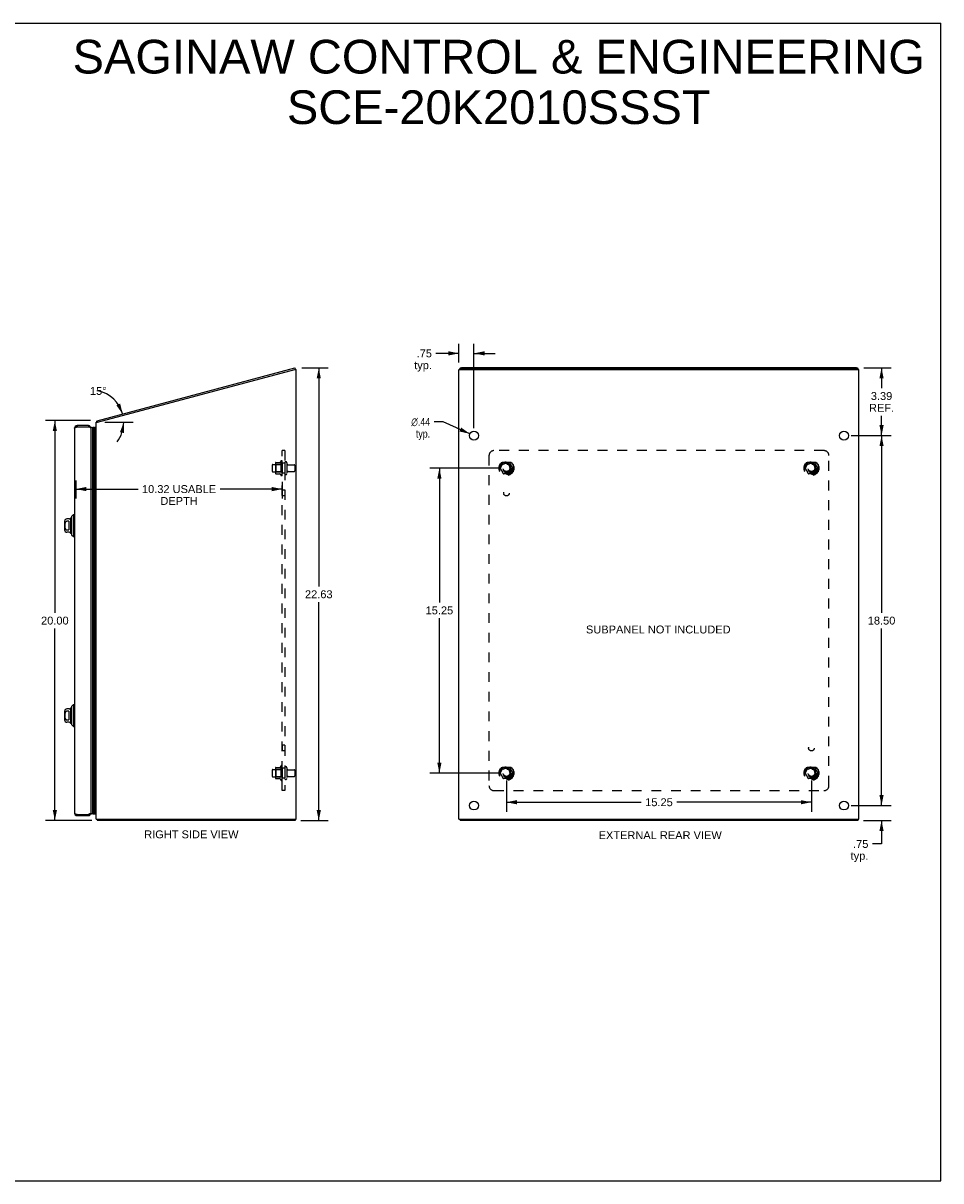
# Model space of a CAD drawing. Header units: inches. Extents: x 0 to 89.5, y 0 to 57.9.
# Tile 5 of 5: x 43.6 to 89.5, y 0 to 57.9. Entities that reach past the tile are written whole.
import ezdxf

# ---------------------------------------------------------------- set-up
doc = ezdxf.new("R2010")
doc.units = ezdxf.units.IN
doc.header["$LTSCALE"] = 4.921053
doc.header["$MEASUREMENT"] = 0
doc.linetypes.add('HIDDEN', pattern=[0.2, 0.1, -0.1])
doc.layers.get('0').update_dxf_attribs({"linetype": 'CONTINUOUS'})
for name, color, linetype in [('02___PRT_ALL_AXES', 7, 'CONTINUOUS'), ('DEFAULT_2', 8, 'HIDDEN'), ('DIMENSIONS', 7, 'CONTINUOUS')]:
    doc.layers.add(name, color=color, linetype=linetype)
doc.styles.get("Standard").update_dxf_attribs({"font": 'arial.ttf'})
doc.styles.add('TEXTSTYLE_1', font='gdt', dxfattribs={"width": 0.8})
doc.dimstyles.new('DIMSTYLE_1', dxfattribs={"dimtxt": 0.394737, "dimasz": 0.526316, "dimexe": 0.09, "dimexo": 0.07, "dimgap": 0.0375, "dimtad": 0, "dimtih": 1, "dimtoh": 1, "dimzin": 4, "dimdsep": 46, "dimtxsty": 'Standard', "dimblk": '_FILLED', "dimblk1": '_FILLED', "dimblk2": '_FILLED', "dimcen": 0.09, "dimazin": 1, "dimtfac": 1, "dimtofl": 0, "dimtmove": 0, "dimatfit": 3, "dimldrblk": '_FILLED', "dimfxl": 0, "dimtolj": 1, "dimtzin": 4, "dimarcsym": 0})
doc.dimstyles.new('DIMSTYLE_2', dxfattribs={"dimtxt": 0.394737, "dimasz": 0.526316, "dimexe": 0.09, "dimexo": 0.07, "dimgap": 0.0375, "dimtad": 0, "dimtih": 1, "dimtoh": 1, "dimdec": 0, "dimzin": 4, "dimdsep": 46, "dimtxsty": 'Standard', "dimblk": '_FILLED', "dimblk1": '_FILLED', "dimblk2": '_FILLED', "dimcen": 0.09, "dimadec": 0, "dimazin": 1, "dimtfac": 1, "dimtofl": 0, "dimtmove": 0, "dimatfit": 3, "dimldrblk": '_FILLED', "dimfxl": 0, "dimtolj": 1, "dimtzin": 4, "dimarcsym": 0})
doc.dimstyles.new('DIMSTYLE_3', dxfattribs={"dimtxt": 0.394737, "dimasz": 0.526316, "dimexe": 0.09, "dimexo": 0.07, "dimgap": 0.09, "dimtad": 0, "dimtih": 1, "dimtoh": 1, "dimzin": 4, "dimdsep": 46, "dimtxsty": 'Standard', "dimblk": '_FILLED', "dimblk1": '_FILLED', "dimblk2": '_FILLED', "dimcen": 0.09, "dimazin": 1, "dimtfac": 1, "dimtofl": 0, "dimtmove": 0, "dimatfit": 1, "dimldrblk": '_FILLED', "dimfxl": 0, "dimtolj": 1, "dimtzin": 4, "dimarcsym": 0})

# ---------------------------------------------------------------- blocks, each defined once
blk = doc.blocks.new('_FILLED')
at = {"color": 0, "linetype": 'ByBlock'}
blk.add_solid([(0, 0), (-1, 0.2), (-1, -0.2)], dxfattribs=at)
blk = doc.blocks.new('*D1')
at = {"layer": 'DIMENSIONS', "color": 2, "linetype": 'Continuous'}
for p, q in [((46.959, 38.019), (44.699, 38.019)), ((45.173, 38.019), (45.173, 28.412)), ((45.173, 18.017), (45.173, 27.623)), ((47.019, 18.017), (44.699, 18.017))]:
    blk.add_line(p, q, dxfattribs=at)
at = {"layer": 'DIMENSIONS', "color": 2, "linetype": 'Continuous', "xscale": 0.5263157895, "yscale": 0.5263157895, "zscale": 0.5263157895}
for p, rotation in [((45.173, 38.019), 90), ((45.173, 18.017), 270)]:
    blk.add_blockref('_FILLED', p, dxfattribs=dict(at, rotation=rotation))
at = {"layer": 'DIMENSIONS', "color": 2, "linetype": 'Continuous', "insert": (45.173, 28.215), "char_height": 0.3947, "width": 1.37938, "attachment_point": 2, "line_spacing_factor": 0.9}
blk.add_mtext('20.00', dxfattribs=at)
blk = doc.blocks.new('*D3')
at = {"layer": 'DIMENSIONS', "color": 2, "linetype": 'Continuous'}
blk.add_line((47.673, 37.935), (49.09, 37.935), dxfattribs=at)
for start, end in [(15, 78.21126), (322.32893, 360)]:
    blk.add_arc((47.015, 37.935), 1.601, start, end, dxfattribs=at)
for points in [[(48.248, 38.785), (48.561, 38.349), (48.44, 38.872)], [(48.634, 37.399), (48.616, 37.935), (48.426, 37.433)]]:
    blk.add_solid(points, dxfattribs=at)
at = {"layer": 'DIMENSIONS', "color": 2, "linetype": 'Continuous', "insert": (47.342, 39.7), "char_height": 0.39474, "width": 0.87654, "attachment_point": 2, "line_spacing_factor": 0.9}
blk.add_mtext('15\\fgdt;{\\fgdt;~}', dxfattribs=at)
blk = doc.blocks.new('*D4')
at = {"layer": 'DIMENSIONS', "color": 2, "linetype": 'Continuous'}
for p, q in [((65.38, 40.928), (65.38, 41.854)), ((66.13, 37.635), (66.13, 41.854)), ((65.38, 41.38), (64.226, 41.38)), ((66.13, 41.38), (67.182, 41.38))]:
    blk.add_line(p, q, dxfattribs=at)
at = {"layer": 'DIMENSIONS', "color": 2, "linetype": 'Continuous', "xscale": 0.5263157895, "yscale": 0.5263157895, "zscale": 0.5263157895}
blk.add_blockref('_FILLED', (65.38, 41.38), dxfattribs=at)
at = {"layer": 'DIMENSIONS', "color": 2, "linetype": 'Continuous', "xscale": 0.5263157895, "yscale": 0.5263157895, "zscale": 0.5263157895, "rotation": 180}
blk.add_blockref('_FILLED', (66.13, 41.38), dxfattribs=at)
at = {"layer": 'DIMENSIONS', "color": 2, "linetype": 'Continuous', "insert": (64.029, 41.578), "char_height": 0.3947, "width": 0.88779, "attachment_point": 3, "line_spacing_factor": 0.9}
blk.add_mtext('.75\\Ptyp.', dxfattribs=at)
blk = doc.blocks.new('*D5')
at = {"layer": 'DIMENSIONS', "color": 2, "linetype": 'Continuous'}
for p, q in [((64.595, 37.956), (64.135, 37.956)), ((65.93, 37.356), (64.595, 37.956))]:
    blk.add_line(p, q, dxfattribs=at)
at = {"layer": 'DIMENSIONS', "color": 2, "linetype": 'Continuous', "xscale": 0.5263157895, "yscale": 0.5263157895, "zscale": 0.5263157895, "rotation": 335.8181988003}
blk.add_blockref('_FILLED', (65.93, 37.356), dxfattribs=at)
at = {"layer": 'DIMENSIONS', "color": 2, "linetype": 'Continuous', "insert": (63.937, 38.153), "char_height": 0.39474, "width": 1.29231, "attachment_point": 3, "line_spacing_factor": 0.9, "style": 'TEXTSTYLE_1'}
blk.add_mtext('{\\fgdt;n}\\fArial;.44\\Ptyp.', dxfattribs=at)
blk = doc.blocks.new('*D7')
at = {"layer": 'DIMENSIONS', "color": 2, "linetype": 'Continuous'}
for p, q in [((67.755, 20.023), (67.755, 18.46)), ((83.005, 20.023), (83.005, 18.46)), ((67.755, 18.934), (74.493, 18.934)), ((83.005, 18.934), (76.267, 18.934))]:
    blk.add_line(p, q, dxfattribs=at)
at = {"layer": 'DIMENSIONS', "color": 2, "linetype": 'Continuous', "xscale": 0.5263157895, "yscale": 0.5263157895, "zscale": 0.5263157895, "rotation": 180}
blk.add_blockref('_FILLED', (67.755, 18.934), dxfattribs=at)
at = {"layer": 'DIMENSIONS', "color": 2, "linetype": 'Continuous', "xscale": 0.5263157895, "yscale": 0.5263157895, "zscale": 0.5263157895}
blk.add_blockref('_FILLED', (83.005, 18.934), dxfattribs=at)
at = {"layer": 'DIMENSIONS', "color": 2, "linetype": 'Continuous', "insert": (75.38, 19.132), "char_height": 0.3947, "width": 1.37938, "attachment_point": 2, "line_spacing_factor": 0.9}
blk.add_mtext('15.25', dxfattribs=at)
blk = doc.blocks.new('*D8')
at = {"layer": 'DIMENSIONS', "color": 2, "linetype": 'Continuous'}
for p, q in [((67.386, 35.642), (63.927, 35.642)), ((64.401, 35.642), (64.401, 28.924)), ((64.401, 20.392), (64.401, 28.134)), ((67.386, 20.392), (63.927, 20.392))]:
    blk.add_line(p, q, dxfattribs=at)
at = {"layer": 'DIMENSIONS', "color": 2, "linetype": 'Continuous', "xscale": 0.5263157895, "yscale": 0.5263157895, "zscale": 0.5263157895}
for p, rotation in [((64.401, 35.642), 90), ((64.401, 20.392), 270)]:
    blk.add_blockref('_FILLED', p, dxfattribs=dict(at, rotation=rotation))
at = {"layer": 'DIMENSIONS', "color": 2, "linetype": 'Continuous', "insert": (64.401, 28.726), "char_height": 0.3947, "width": 1.37938, "attachment_point": 2, "line_spacing_factor": 0.9}
blk.add_mtext('15.25', dxfattribs=at)
blk = doc.blocks.new('*D9')
at = {"layer": 'DIMENSIONS', "color": 2, "linetype": 'Continuous'}
for p, q in [((86.509, 18.767), (86.509, 19.819)), ((84.998, 18.767), (86.983, 18.767)), ((85.605, 18.017), (86.983, 18.017)), ((86.509, 18.017), (86.509, 16.848)), ((86.509, 16.848), (86.049, 16.848))]:
    blk.add_line(p, q, dxfattribs=at)
at = {"layer": 'DIMENSIONS', "color": 2, "linetype": 'Continuous', "xscale": 0.5263157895, "yscale": 0.5263157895, "zscale": 0.5263157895}
for p, rotation in [((86.509, 18.767), 270), ((86.509, 18.017), 90)]:
    blk.add_blockref('_FILLED', p, dxfattribs=dict(at, rotation=rotation))
at = {"layer": 'DIMENSIONS', "color": 2, "linetype": 'Continuous', "insert": (85.851, 17.045), "char_height": 0.3947, "width": 0.88779, "attachment_point": 3, "line_spacing_factor": 0.9}
blk.add_mtext('.75\\Ptyp.', dxfattribs=at)
blk = doc.blocks.new('*D12')
at = {"layer": 'DIMENSIONS', "color": 2, "linetype": 'Continuous'}
for p, q in [((46.221, 35.017), (46.221, 34.12)), ((56.545, 34.96), (56.545, 34.12)), ((46.221, 34.594), (49.333, 34.594)), ((56.545, 34.594), (53.432, 34.594))]:
    blk.add_line(p, q, dxfattribs=at)
at = {"layer": 'DIMENSIONS', "color": 2, "linetype": 'Continuous', "xscale": 0.5263157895, "yscale": 0.5263157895, "zscale": 0.5263157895, "rotation": 180}
blk.add_blockref('_FILLED', (46.221, 34.594), dxfattribs=at)
at = {"layer": 'DIMENSIONS', "color": 2, "linetype": 'Continuous', "xscale": 0.5263157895, "yscale": 0.5263157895, "zscale": 0.5263157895}
blk.add_blockref('_FILLED', (56.545, 34.594), dxfattribs=at)
at = {"layer": 'DIMENSIONS', "color": 2, "linetype": 'Continuous', "insert": (51.383, 34.791), "char_height": 0.39474, "width": 3.70378, "attachment_point": 2, "line_spacing_factor": 0.9}
blk.add_mtext('10.32 USABLE\\PDEPTH', dxfattribs=at)
blk = doc.blocks.new('*D13')
at = {"layer": 'DIMENSIONS', "color": 2, "linetype": 'Continuous'}
for p, q in [((57.518, 40.651), (58.843, 40.651)), ((58.369, 40.651), (58.369, 29.728)), ((58.369, 18.017), (58.369, 28.939)), ((57.47, 18.017), (58.843, 18.017))]:
    blk.add_line(p, q, dxfattribs=at)
at = {"layer": 'DIMENSIONS', "color": 2, "linetype": 'Continuous', "xscale": 0.5263157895, "yscale": 0.5263157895, "zscale": 0.5263157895}
for p, rotation in [((58.369, 40.651), 90), ((58.369, 18.017), 270)]:
    blk.add_blockref('_FILLED', p, dxfattribs=dict(at, rotation=rotation))
at = {"layer": 'DIMENSIONS', "color": 2, "linetype": 'Continuous', "insert": (58.369, 29.531), "char_height": 0.3947, "width": 1.37938, "attachment_point": 2, "line_spacing_factor": 0.9}
blk.add_mtext('22.63', dxfattribs=at)
blk = doc.blocks.new('*D14')
at = {"layer": 'DIMENSIONS', "color": 2, "linetype": 'Continuous'}
for p, q in [((85.625, 40.658), (86.983, 40.658)), ((86.509, 40.658), (86.509, 39.643)), ((86.509, 37.267), (86.509, 38.261)), ((84.998, 37.267), (86.983, 37.267))]:
    blk.add_line(p, q, dxfattribs=at)
at = {"layer": 'DIMENSIONS', "color": 2, "linetype": 'Continuous', "xscale": 0.5263157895, "yscale": 0.5263157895, "zscale": 0.5263157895}
for p, rotation in [((86.509, 40.658), 90), ((86.509, 37.267), 270)]:
    blk.add_blockref('_FILLED', p, dxfattribs=dict(at, rotation=rotation))
at = {"layer": 'DIMENSIONS', "color": 2, "linetype": 'Continuous', "insert": (86.509, 39.446), "char_height": 0.3947, "width": 1.25318, "attachment_point": 2, "line_spacing_factor": 0.9}
blk.add_mtext('3.39\\PREF.', dxfattribs=at)
blk = doc.blocks.new('*D15')
at = {"layer": 'DIMENSIONS', "color": 2, "linetype": 'Continuous'}
for p, q in [((84.998, 37.267), (86.983, 37.267)), ((86.509, 37.267), (86.509, 28.411)), ((86.509, 18.767), (86.509, 27.622)), ((84.998, 18.767), (86.983, 18.767))]:
    blk.add_line(p, q, dxfattribs=at)
at = {"layer": 'DIMENSIONS', "color": 2, "linetype": 'Continuous', "xscale": 0.5263157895, "yscale": 0.5263157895, "zscale": 0.5263157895}
for p, rotation in [((86.509, 37.267), 90), ((86.509, 18.767), 270)]:
    blk.add_blockref('_FILLED', p, dxfattribs=dict(at, rotation=rotation))
at = {"layer": 'DIMENSIONS', "color": 2, "linetype": 'Continuous', "insert": (86.509, 28.214), "char_height": 0.3947, "width": 1.37938, "attachment_point": 2, "line_spacing_factor": 0.9}
blk.add_mtext('18.50', dxfattribs=at)

msp = doc.modelspace()

# ---------------------------------------------------------------- linework, layer by layer
at = {"color": 7, "linetype": 'Continuous'}
for p, q in [((0, 57.895), (89.474, 57.895)), ((89.474, 0), (89.474, 57.895)), ((57.198, 40.586), (57.172, 40.579)), ((57.198, 40.586), (57.179, 40.658)), ((65.443, 40.578), (65.443, 40.643)), ((85.257, 40.586), (65.503, 40.586)), ((85.317, 40.578), (85.317, 40.643)), ((46.281, 37.767), (46.281, 37.707)), ((46.851, 37.767), (46.851, 37.707)), ((47.063, 37.654), (47.063, 18.38)), ((47.138, 18.351), (47.138, 37.682)), ((47.174, 18.356), (47.174, 37.678)), ((47.216, 37.685), (47.203, 37.662)), ((47.203, 37.662), (47.203, 18.371)), ((47.216, 37.685), (47.216, 18.349)), ((47.245, 37.668), (47.216, 37.685)), ((47.277, 37.976), (47.303, 37.954)), ((47.308, 37.936), (47.289, 38.008)), ((45.89, 33.101), (45.779, 33.101)), ((45.976, 32.383), (45.976, 33.151)), ((46.003, 33.219), (46.102, 33.318)), ((46.003, 33.219), (46.003, 32.314)), ((46.102, 33.318), (46.102, 32.215)), ((46.102, 33.318), (46.161, 33.318)), ((45.661, 32.983), (45.661, 32.55)), ((45.877, 32.982), (45.779, 32.982)), ((45.779, 32.551), (45.877, 32.551)), ((45.89, 32.432), (45.779, 32.432)), ((45.877, 32.982), (45.877, 32.551)), ((46.003, 32.314), (46.102, 32.215)), ((46.102, 32.215), (46.161, 32.215)), ((46.003, 23.719), (46.102, 23.818)), ((46.102, 23.818), (46.102, 22.715)), ((46.102, 23.818), (46.161, 23.818)), ((45.661, 23.483), (45.661, 23.05)), ((45.89, 23.601), (45.779, 23.601)), ((45.877, 23.482), (45.779, 23.482)), ((45.877, 23.482), (45.877, 23.051)), ((45.976, 22.883), (45.976, 23.651)), ((46.003, 23.719), (46.003, 22.814)), ((45.779, 23.051), (45.877, 23.051)), ((45.89, 22.932), (45.779, 22.932)), ((46.003, 22.814), (46.102, 22.715)), ((46.102, 22.715), (46.161, 22.715)), ((46.281, 18.267), (46.281, 18.327)), ((46.851, 18.267), (46.851, 18.327)), ((47.216, 18.349), (47.203, 18.371)), ((47.245, 18.365), (47.216, 18.349)), ((47.286, 18.06), (47.308, 18.081)), ((47.308, 18.092), (47.308, 18.017)), ((57.182, 18.092), (57.182, 18.017)), ((65.443, 18.092), (65.443, 18.017)), ((85.317, 18.092), (85.317, 18.017)), ((0, 0), (89.474, 0))]:
    msp.add_line(p, q, dxfattribs=at)
at = {"color": 3, "linetype": 'Continuous'}
for p, q in [((47.289, 38.008), (57.179, 40.658)), ((47.305, 37.935), (57.17, 40.578)), ((57.17, 40.578), (57.245, 40.578)), ((57.245, 18.092), (57.245, 40.578)), ((65.38, 18.092), (65.38, 40.56)), ((65.398, 40.578), (85.362, 40.578)), ((85.257, 40.658), (65.503, 40.658)), ((85.38, 18.092), (85.38, 40.56)), ((46.161, 37.647), (46.161, 18.387)), ((46.266, 37.702), (46.281, 37.707)), ((46.851, 37.767), (46.281, 37.767)), ((46.281, 37.707), (46.851, 37.707)), ((46.971, 37.647), (46.971, 18.387)), ((47.245, 18.092), (47.245, 37.935)), ((47.245, 37.935), (47.305, 37.935)), ((46.281, 18.327), (46.851, 18.327)), ((46.281, 18.267), (46.851, 18.267)), ((46.865, 18.331), (46.851, 18.327)), ((47.245, 18.092), (57.245, 18.092)), ((47.296, 18.04), (47.297, 18.033)), ((57.182, 18.017), (47.308, 18.017)), ((65.38, 18.092), (85.38, 18.092)), ((85.317, 18.017), (65.443, 18.017))]:
    msp.add_line(p, q, dxfattribs=at)
for points in [[(65.443, 40.643), (65.443, 40.644), (65.443, 40.645), (65.444, 40.646), (65.445, 40.647), (65.446, 40.648), (65.447, 40.649), (65.449, 40.65), (65.451, 40.651), (65.453, 40.651), (65.455, 40.652), (65.458, 40.653), (65.46, 40.654), (65.463, 40.654), (65.466, 40.655), (65.469, 40.656), (65.473, 40.656), (65.476, 40.657), (65.48, 40.657), (65.484, 40.657), (65.487, 40.658), (65.491, 40.658), (65.495, 40.658), (65.499, 40.658), (65.503, 40.658)], [(85.257, 40.658), (85.261, 40.658), (85.265, 40.658), (85.269, 40.658), (85.272, 40.658), (85.276, 40.657), (85.28, 40.657), (85.283, 40.657), (85.287, 40.656), (85.29, 40.656), (85.293, 40.655), (85.296, 40.654), (85.299, 40.654), (85.302, 40.653), (85.304, 40.652), (85.307, 40.651), (85.309, 40.651), (85.311, 40.65), (85.312, 40.649), (85.314, 40.648), (85.315, 40.647), (85.316, 40.646), (85.316, 40.645), (85.317, 40.644), (85.317, 40.643)], [(46.161, 37.647), (46.161, 37.649), (46.162, 37.651), (46.163, 37.654), (46.164, 37.656), (46.166, 37.658), (46.169, 37.66), (46.171, 37.663), (46.174, 37.665), (46.178, 37.667), (46.182, 37.67), (46.186, 37.672), (46.191, 37.674), (46.196, 37.677), (46.201, 37.679), (46.207, 37.681), (46.213, 37.684), (46.219, 37.686), (46.225, 37.688), (46.231, 37.69), (46.238, 37.693), (46.245, 37.695)], [(46.245, 37.695), (46.252, 37.697), (46.259, 37.7), (46.266, 37.702)], [(46.886, 37.695), (46.879, 37.697), (46.872, 37.7), (46.865, 37.702), (46.851, 37.707)], [(46.971, 37.647), (46.971, 37.649), (46.97, 37.651), (46.969, 37.654), (46.967, 37.656), (46.965, 37.658), (46.963, 37.66), (46.96, 37.663), (46.957, 37.665), (46.953, 37.667), (46.949, 37.67), (46.945, 37.672), (46.941, 37.674), (46.936, 37.677), (46.93, 37.679), (46.925, 37.681), (46.919, 37.684), (46.913, 37.686), (46.907, 37.688), (46.9, 37.69), (46.893, 37.693), (46.886, 37.695)], [(47.277, 37.976), (47.277, 37.977), (47.278, 37.978), (47.279, 37.98), (47.279, 37.982), (47.28, 37.984), (47.281, 37.986), (47.281, 37.988), (47.281, 37.99), (47.282, 37.994)], [(47.282, 37.994), (47.282, 37.996), (47.283, 37.998), (47.283, 38), (47.284, 38.001), (47.284, 38.003), (47.285, 38.004), (47.285, 38.006), (47.286, 38.007), (47.287, 38.007), (47.287, 38.008), (47.288, 38.008), (47.289, 38.008)], [(46.161, 18.387), (46.161, 18.384), (46.162, 18.382), (46.163, 18.38), (46.164, 18.377), (46.166, 18.375), (46.169, 18.373), (46.171, 18.37), (46.174, 18.368), (46.178, 18.366), (46.182, 18.364), (46.186, 18.361), (46.191, 18.359), (46.196, 18.357), (46.201, 18.354), (46.207, 18.352), (46.213, 18.35), (46.219, 18.347), (46.225, 18.345), (46.231, 18.343), (46.238, 18.34), (46.245, 18.338)], [(46.245, 18.338), (46.252, 18.336), (46.259, 18.334), (46.266, 18.331), (46.281, 18.327)], [(46.886, 18.338), (46.879, 18.336), (46.872, 18.334), (46.865, 18.331)], [(46.971, 18.387), (46.971, 18.384), (46.97, 18.382), (46.969, 18.38), (46.967, 18.377), (46.965, 18.375), (46.963, 18.373), (46.96, 18.37), (46.957, 18.368), (46.953, 18.366), (46.949, 18.364), (46.945, 18.361), (46.941, 18.359), (46.936, 18.357), (46.93, 18.354), (46.925, 18.352), (46.919, 18.35), (46.913, 18.347), (46.907, 18.345), (46.9, 18.343), (46.893, 18.34), (46.886, 18.338)], [(47.286, 18.06), (47.288, 18.059), (47.289, 18.057), (47.29, 18.056), (47.291, 18.054), (47.292, 18.052), (47.293, 18.05), (47.293, 18.047), (47.294, 18.045), (47.295, 18.042), (47.296, 18.04)], [(47.297, 18.033), (47.298, 18.031), (47.299, 18.029), (47.299, 18.027), (47.3, 18.025), (47.3, 18.024), (47.301, 18.022), (47.302, 18.021), (47.302, 18.02), (47.303, 18.019), (47.304, 18.018), (47.305, 18.018), (47.305, 18.017), (47.306, 18.017), (47.307, 18.017), (47.308, 18.017)]]:
    msp.add_lwpolyline(points, dxfattribs=at)
at = {"color": 7, "linetype": 'Continuous'}
for points in [[(65.503, 40.586), (65.499, 40.586), (65.495, 40.586), (65.491, 40.586), (65.487, 40.585), (65.484, 40.585), (65.48, 40.585), (65.476, 40.584), (65.473, 40.584), (65.469, 40.583), (65.466, 40.583), (65.463, 40.582), (65.46, 40.581), (65.458, 40.581), (65.455, 40.58), (65.453, 40.579), (65.451, 40.578)], [(85.308, 40.578), (85.307, 40.579), (85.304, 40.58), (85.302, 40.581), (85.299, 40.581), (85.296, 40.582), (85.293, 40.583), (85.29, 40.583), (85.287, 40.584), (85.283, 40.584), (85.28, 40.585), (85.276, 40.585), (85.272, 40.585), (85.269, 40.586), (85.265, 40.586), (85.261, 40.586), (85.257, 40.586)], [(47.138, 37.682), (47.132, 37.682), (47.127, 37.681), (47.121, 37.681), (47.116, 37.68), (47.11, 37.678), (47.105, 37.677), (47.099, 37.675), (47.094, 37.673), (47.089, 37.67), (47.083, 37.667), (47.078, 37.664), (47.073, 37.661), (47.068, 37.657), (47.063, 37.654)], [(45.779, 32.982), (45.774, 32.982), (45.77, 32.982), (45.766, 32.981), (45.761, 32.98), (45.757, 32.979), (45.753, 32.978), (45.749, 32.976), (45.744, 32.974), (45.74, 32.972), (45.736, 32.969), (45.732, 32.967), (45.728, 32.964), (45.723, 32.96), (45.719, 32.956), (45.715, 32.952), (45.711, 32.948), (45.708, 32.943), (45.704, 32.938), (45.7, 32.932), (45.697, 32.926), (45.693, 32.919), (45.69, 32.912), (45.687, 32.905), (45.684, 32.897), (45.682, 32.889), (45.679, 32.881), (45.677, 32.873), (45.676, 32.864), (45.674, 32.855), (45.672, 32.846), (45.671, 32.837), (45.67, 32.827), (45.669, 32.817), (45.669, 32.807), (45.668, 32.797), (45.668, 32.787), (45.668, 32.777), (45.667, 32.767), (45.668, 32.757), (45.668, 32.746), (45.668, 32.736), (45.669, 32.726), (45.669, 32.716), (45.67, 32.707), (45.671, 32.697), (45.672, 32.688), (45.674, 32.679), (45.675, 32.67), (45.677, 32.661), (45.679, 32.653), (45.682, 32.644), (45.684, 32.636), (45.687, 32.629), (45.69, 32.621), (45.693, 32.614), (45.696, 32.608), (45.7, 32.602), (45.704, 32.596), (45.708, 32.59), (45.711, 32.586), (45.715, 32.581), (45.719, 32.577), (45.723, 32.573), (45.727, 32.57), (45.732, 32.567), (45.736, 32.564), (45.74, 32.561), (45.744, 32.559), (45.749, 32.557), (45.753, 32.556), (45.757, 32.554), (45.761, 32.553), (45.766, 32.552), (45.77, 32.552), (45.774, 32.551), (45.779, 32.551)], [(45.779, 23.482), (45.774, 23.482), (45.77, 23.482), (45.766, 23.481), (45.761, 23.48), (45.757, 23.479), (45.753, 23.478), (45.749, 23.476), (45.744, 23.474), (45.74, 23.472), (45.736, 23.469), (45.732, 23.467), (45.728, 23.464), (45.723, 23.46), (45.719, 23.456), (45.715, 23.452), (45.711, 23.448), (45.708, 23.443), (45.704, 23.438), (45.7, 23.432), (45.697, 23.426), (45.693, 23.419), (45.69, 23.412), (45.687, 23.405), (45.684, 23.397), (45.682, 23.389), (45.679, 23.381), (45.677, 23.373), (45.676, 23.364), (45.674, 23.355), (45.672, 23.346), (45.671, 23.337), (45.67, 23.327), (45.669, 23.317), (45.669, 23.307), (45.668, 23.297), (45.668, 23.287), (45.668, 23.277), (45.667, 23.267), (45.668, 23.257), (45.668, 23.246), (45.668, 23.236), (45.669, 23.226), (45.669, 23.216), (45.67, 23.207), (45.671, 23.197), (45.672, 23.188), (45.674, 23.179), (45.675, 23.17), (45.677, 23.161), (45.679, 23.153), (45.682, 23.144), (45.684, 23.136), (45.687, 23.129), (45.69, 23.121), (45.693, 23.114), (45.696, 23.108), (45.7, 23.102), (45.704, 23.096), (45.708, 23.09), (45.711, 23.086), (45.715, 23.081), (45.719, 23.077), (45.723, 23.073), (45.727, 23.07), (45.732, 23.067), (45.736, 23.064), (45.74, 23.061), (45.744, 23.059), (45.749, 23.057), (45.753, 23.056), (45.757, 23.054), (45.761, 23.053), (45.766, 23.052), (45.77, 23.052), (45.774, 23.051), (45.779, 23.051)], [(47.138, 18.351), (47.132, 18.351), (47.127, 18.352), (47.121, 18.353), (47.116, 18.354), (47.11, 18.355), (47.105, 18.357), (47.099, 18.359), (47.094, 18.361), (47.089, 18.363), (47.083, 18.366), (47.078, 18.369), (47.073, 18.372), (47.068, 18.376), (47.063, 18.38)]]:
    msp.add_lwpolyline(points, dxfattribs=at)
at = {"color": 3, "linetype": 'Continuous'}
for centre, radius, start, end in [((46.281, 37.647), 0.12, 90, 180), ((46.851, 37.647), 0.12, 0, 90), ((47.39, 37.885), 0.145, 141.32814, 159.95235), ((46.281, 18.387), 0.12, 180, 270), ((46.851, 18.387), 0.12, 270, 360), ((47.39, 18.162), 0.145, 208.87368, 224.60138)]:
    msp.add_arc(centre, radius, start, end, dxfattribs=at)
at = {"color": 7, "linetype": 'Continuous'}
for centre, radius, start, end in [((46.281, 37.647), 0.06, 90, 125.73688), ((46.851, 37.647), 0.06, 54.26287, 90), ((47.021, 37.627), 0.05, 32.67181, 180), ((47.149, 37.626), 0.0569, 64.51367, 101.28849), ((47.177, 37.648), 0.03, 29.1516, 95.99417), ((45.779, 32.983), 0.118, 90, 180), ((45.89, 33.18), 0.0787, 270, 330), ((45.976, 33.131), 0.0197, 89.88541, 150), ((46.025, 33.131), 0.0492, 116.11489, 180), ((45.779, 32.55), 0.118, 180, 270), ((45.89, 32.353), 0.0787, 30, 90), ((45.976, 32.402), 0.0197, 210, 270.11459), ((46.025, 32.402), 0.0492, 180, 243.88511), ((45.779, 23.483), 0.118, 90, 180), ((45.89, 23.68), 0.0787, 270, 330), ((45.976, 23.631), 0.0197, 89.88541, 150), ((46.025, 23.631), 0.0492, 116.11489, 180), ((45.779, 23.05), 0.118, 180, 270), ((45.89, 22.853), 0.0787, 30, 90), ((45.976, 22.902), 0.0197, 210, 270.11459), ((46.025, 22.902), 0.0492, 180, 243.88511), ((46.281, 18.387), 0.06, 234.26287, 270), ((46.851, 18.387), 0.06, 270, 305.73688), ((47.021, 18.407), 0.05, 180, 327.32819), ((47.149, 18.407), 0.0569, 258.71151, 295.48633), ((47.177, 18.386), 0.03, 264.00583, 330.8484)]:
    msp.add_arc(centre, radius, start, end, dxfattribs=at)
at = {"color": 3, "linetype": 'Continuous'}
for centre, start_param, end_param in [((65.525, 40.56), 2.637791, 3.141593), ((85.235, 40.56), 0, 0.503802)]:
    msp.add_ellipse(centre, major_axis=(0.145, 0), ratio=0.267949, start_param=start_param, end_param=end_param, dxfattribs=at)
at = {"color": 7, "linetype": 'Continuous'}
for centre, major_axis, start_param, end_param in [((47.138, 37.417), (0, -0.265), -3.140119, -2.674506), ((47.138, 18.616), (0, 0.265), -3.608679, -3.143067)]:
    msp.add_ellipse(centre, major_axis=major_axis, ratio=0.632157, start_param=start_param, end_param=end_param, dxfattribs=at)
at = {"layer": '02___PRT_ALL_AXES', "color": 8, "linetype": 'HIDDEN'}
for p, q in [((56.475, 35.997), (56.475, 35.286)), ((56.545, 35.892), (56.545, 35.976)), ((56.075, 35.825), (56.67, 35.825)), ((56.075, 35.459), (56.67, 35.459)), ((56.545, 35.892), (56.545, 35.392)), ((56.67, 35.892), (56.545, 35.892)), ((56.545, 35.308), (56.545, 35.392)), ((56.67, 35.392), (56.545, 35.392)), ((56.67, 35.892), (56.67, 35.392)), ((56.838, 35.808), (57.14, 35.808)), ((56.838, 35.476), (57.14, 35.476)), ((56.545, 34.532), (56.545, 34.251)), ((56.67, 34.532), (56.545, 34.532)), ((56.67, 34.251), (56.545, 34.251)), ((56.67, 34.532), (56.67, 34.251)), ((56.67, 21.782), (56.545, 21.782)), ((56.545, 21.782), (56.545, 21.501)), ((56.67, 21.501), (56.545, 21.501)), ((56.67, 21.782), (56.67, 21.501)), ((56.075, 20.575), (56.67, 20.575)), ((56.475, 20.747), (56.475, 20.036)), ((56.545, 20.642), (56.545, 20.726)), ((56.67, 20.642), (56.545, 20.642)), ((56.545, 20.642), (56.545, 20.142)), ((56.67, 20.642), (56.67, 20.142)), ((56.838, 20.558), (57.14, 20.558)), ((56.075, 20.209), (56.67, 20.209)), ((56.67, 20.142), (56.545, 20.142)), ((56.545, 20.058), (56.545, 20.142)), ((56.838, 20.226), (57.14, 20.226))]:
    msp.add_line(p, q, dxfattribs=at)
at = {"layer": '02___PRT_ALL_AXES', "color": 3, "linetype": 'Continuous'}
for centre in [(66.13, 37.267), (84.63, 37.267), (66.13, 18.767), (84.63, 18.767)]:
    msp.add_circle(centre, 0.219, dxfattribs=at)
at = {"layer": '02___PRT_ALL_AXES', "color": 8, "linetype": 'HIDDEN'}
for centre, radius in [((67.755, 35.642), 0.372), ((67.755, 35.642), 0.356), ((83.005, 35.642), 0.372), ((83.005, 35.642), 0.356), ((67.755, 35.642), 0.25), ((67.755, 35.642), 0.183), ((83.005, 35.642), 0.25), ((83.005, 35.642), 0.183), ((67.755, 34.392), 0.141), ((83.005, 21.642), 0.141), ((67.755, 20.392), 0.372), ((67.755, 20.392), 0.356), ((67.755, 20.392), 0.25), ((67.755, 20.392), 0.183), ((83.005, 20.392), 0.372), ((83.005, 20.392), 0.356), ((83.005, 20.392), 0.25), ((83.005, 20.392), 0.183)]:
    msp.add_circle(centre, radius, dxfattribs=at)
for centre, radius, start, end in [((57.075, 35.642), 0.698, 149.33687, 156.03207), ((56.506, 35.976), 0.0384, 0, 145.55034), ((57.075, 35.642), 0.698, 203.96793, 210.66313), ((56.506, 35.308), 0.0384, 214.44966, 360), ((57.075, 20.392), 0.698, 149.33687, 156.03207), ((56.506, 20.726), 0.0384, 0, 145.55034), ((57.075, 20.392), 0.698, 203.96793, 210.66313), ((56.506, 20.058), 0.0384, 214.44966, 360)]:
    msp.add_arc(centre, radius, start, end, dxfattribs=at)
at = {"layer": 'DEFAULT_2', "color": 8, "linetype": 'HIDDEN'}
for p, q in [((56.545, 19.517), (56.545, 36.517)), ((56.67, 36.517), (56.545, 36.517)), ((56.67, 36.517), (56.67, 19.517)), ((83.63, 36.517), (67.13, 36.517)), ((56.209, 35.897), (56.209, 35.386)), ((56.219, 35.919), (56.447, 35.919)), ((56.776, 35.906), (56.776, 35.377)), ((66.88, 36.267), (66.88, 19.767)), ((67.592, 35.914), (67.437, 35.647)), ((67.909, 35.919), (67.6, 35.919)), ((68.072, 35.647), (67.918, 35.914)), ((82.842, 35.914), (82.687, 35.647)), ((83.159, 35.919), (82.85, 35.919)), ((83.322, 35.647), (83.168, 35.914)), ((83.88, 19.767), (83.88, 36.267)), ((56.045, 35.795), (56.045, 35.489)), ((56.229, 35.825), (56.209, 35.845)), ((56.229, 35.458), (56.209, 35.438)), ((56.219, 35.364), (56.447, 35.364)), ((56.229, 35.825), (56.229, 35.458)), ((56.525, 35.825), (56.229, 35.825)), ((56.525, 35.458), (56.229, 35.458)), ((56.525, 35.825), (56.545, 35.845)), ((56.525, 35.825), (56.525, 35.458)), ((56.525, 35.458), (56.545, 35.438)), ((57.17, 35.778), (57.17, 35.506)), ((67.437, 35.637), (67.592, 35.369)), ((67.909, 35.364), (67.6, 35.364)), ((67.918, 35.369), (68.072, 35.637)), ((82.687, 35.637), (82.842, 35.369)), ((83.159, 35.364), (82.85, 35.364)), ((83.168, 35.369), (83.322, 35.637)), ((56.045, 20.545), (56.045, 20.239)), ((56.209, 20.647), (56.209, 20.136)), ((56.229, 20.575), (56.209, 20.595)), ((56.219, 20.669), (56.447, 20.669)), ((56.525, 20.575), (56.229, 20.575)), ((56.229, 20.575), (56.229, 20.208)), ((56.525, 20.575), (56.545, 20.595)), ((56.525, 20.575), (56.525, 20.208)), ((56.776, 20.656), (56.776, 20.127)), ((57.17, 20.528), (57.17, 20.256)), ((67.592, 20.664), (67.437, 20.397)), ((67.437, 20.387), (67.592, 20.119)), ((67.909, 20.669), (67.6, 20.669)), ((68.072, 20.397), (67.918, 20.664)), ((67.918, 20.119), (68.072, 20.387)), ((82.842, 20.664), (82.687, 20.397)), ((82.687, 20.387), (82.842, 20.119)), ((83.159, 20.669), (82.85, 20.669)), ((83.322, 20.397), (83.168, 20.664)), ((83.168, 20.119), (83.322, 20.387)), ((56.229, 20.208), (56.209, 20.188)), ((56.219, 20.114), (56.447, 20.114)), ((56.525, 20.208), (56.229, 20.208)), ((56.525, 20.208), (56.545, 20.188)), ((67.909, 20.114), (67.6, 20.114)), ((83.159, 20.114), (82.85, 20.114)), ((56.67, 19.517), (56.545, 19.517)), ((67.13, 19.517), (83.63, 19.517))]:
    msp.add_line(p, q, dxfattribs=at)
for centre, radius in [((67.755, 35.642), 0.318), ((83.005, 35.642), 0.318), ((67.755, 35.642), 0.204), ((67.755, 35.642), 0.183), ((67.755, 35.642), 0.183), ((67.755, 35.642), 0.166), ((83.005, 35.642), 0.204), ((83.005, 35.642), 0.183), ((83.005, 35.642), 0.183), ((83.005, 35.642), 0.166), ((67.755, 20.392), 0.318), ((67.755, 20.392), 0.204), ((67.755, 20.392), 0.183), ((67.755, 20.392), 0.183), ((67.755, 20.392), 0.166), ((83.005, 20.392), 0.318), ((83.005, 20.392), 0.204), ((83.005, 20.392), 0.183), ((83.005, 20.392), 0.183), ((83.005, 20.392), 0.166)]:
    msp.add_circle(centre, radius, dxfattribs=at)
for centre, radius, start, end in [((67.13, 36.267), 0.25, 90, 180), ((83.63, 36.267), 0.25, 0, 90), ((56.219, 35.909), 0.01, 90, 174.80617), ((56.35, 35.897), 0.141, 174.79195, 180), ((56.428, 35.929), 0.01, 270, 336.03207), ((56.723, 35.906), 0.053, 0, 180), ((67.6, 35.909), 0.01, 90.01235, 149.98915), ((67.909, 35.909), 0.01, 30.01204, 89.98872), ((82.85, 35.909), 0.01, 90.01235, 149.98915), ((83.159, 35.909), 0.01, 30.01204, 89.98872), ((56.075, 35.795), 0.03, 90, 180), ((56.075, 35.489), 0.03, 180, 270), ((56.35, 35.386), 0.141, 180, 185.20805), ((56.219, 35.374), 0.01, 185.19383, 270), ((56.428, 35.354), 0.01, 23.96793, 90), ((56.723, 35.377), 0.053, 180, 360), ((56.838, 35.87), 0.0625, 180, 270), ((56.838, 35.413), 0.0625, 90, 180), ((57.14, 35.778), 0.03, 0, 90), ((57.14, 35.506), 0.03, 270, 360), ((67.446, 35.642), 0.01, 150.01268, 209.98829), ((67.6, 35.374), 0.01, 210.01204, 269.98872), ((67.909, 35.374), 0.01, 270.01235, 329.98915), ((68.064, 35.642), 0.01, 330.01268, 29.98829), ((82.696, 35.642), 0.01, 150.01268, 209.98829), ((82.85, 35.374), 0.01, 210.01204, 269.98872), ((83.159, 35.374), 0.01, 270.01235, 329.98915), ((83.314, 35.642), 0.01, 330.01268, 29.98829), ((56.075, 20.545), 0.03, 90, 180), ((56.219, 20.659), 0.01, 90, 174.80617), ((56.35, 20.647), 0.141, 174.79195, 180), ((56.428, 20.679), 0.01, 270, 336.03207), ((56.723, 20.656), 0.053, 0, 180), ((56.838, 20.62), 0.0625, 180, 270), ((57.14, 20.528), 0.03, 0, 90), ((67.446, 20.392), 0.01, 150.01268, 209.98829), ((67.6, 20.659), 0.01, 90.01235, 149.98915), ((67.909, 20.659), 0.01, 30.01204, 89.98872), ((68.064, 20.392), 0.01, 330.01268, 29.98829), ((82.696, 20.392), 0.01, 150.01268, 209.98829), ((82.85, 20.659), 0.01, 90.01235, 149.98915), ((83.159, 20.659), 0.01, 30.01204, 89.98872), ((83.314, 20.392), 0.01, 330.01268, 29.98829), ((56.075, 20.239), 0.03, 180, 270), ((56.35, 20.136), 0.141, 180, 185.20805), ((56.219, 20.124), 0.01, 185.19383, 270), ((56.428, 20.104), 0.01, 23.96793, 90), ((56.723, 20.127), 0.053, 180, 360), ((56.838, 20.163), 0.0625, 90, 180), ((57.14, 20.256), 0.03, 270, 360), ((67.13, 19.767), 0.25, 180, 270), ((67.6, 20.124), 0.01, 210.01204, 269.98872), ((67.909, 20.124), 0.01, 270.01235, 329.98915), ((82.85, 20.124), 0.01, 210.01204, 269.98872), ((83.159, 20.124), 0.01, 270.01235, 329.98915), ((83.63, 19.767), 0.25, 270, 360)]:
    msp.add_arc(centre, radius, start, end, dxfattribs=at)

# ---------------------------------------------------------------- texts
at = {"layer": 'DIMENSIONS', "color": 2, "linetype": 'Continuous', "attachment_point": 2, "line_spacing_factor": 0.9}
for s, insert, char_height, width in [('SAGINAW CONTROL & ENGINEERING\\PSCE-20K2010SSST', (67.368, 57.061), 1.68421, 42.53727), ('SUBPANEL NOT INCLUDED', (75.345, 27.77), 0.39474, 7.21825), ('RIGHT SIDE VIEW', (52, 17.525), 0.39474, 4.70749), ('EXTERNAL REAR VIEW', (75.441, 17.482), 0.39474, 6.14557)]:
    msp.add_mtext(s, dxfattribs=dict(at, insert=insert, char_height=char_height, width=width))

# ---------------------------------------------------------------- dimensions: what is measured, and where the dimension line sits
at = {"layer": 'DIMENSIONS', "color": 2, "linetype": 'Continuous'}
for base, p1, p2, text, picture, middle in [((66.13, 41.38), (65.38, 41.924), (66.13, 37.565), '<>\\Ptyp.', '*D4', (63.585, 41.084)), ((56.545, 34.594), (46.221, 34.05), (56.545, 34.05), '<> USABLE\\PDEPTH', '*D12', (51.383, 34.298))]:
    dim = msp.add_linear_dim(base=base, p1=p1, p2=p2, text=text, dimstyle='DIMSTYLE_1', dxfattribs=at)
    dim.commit()
    dim.dimension.update_dxf_attribs({"geometry": picture, "text_midpoint": middle, "dimtype": 160})
for base, p1, p2, angle, picture, middle in [((58.369, 40.651), (57.4, 18.017), (57.448, 40.651), 90, '*D13', (58.364, 29.331)), ((45.173, 18.017), (47.029, 38.019), (47.089, 18.017), 270, '*D1', (45.168, 28.015)), ((86.509, 18.767), (84.928, 37.267), (84.928, 18.767), 270, '*D15', (86.526, 28.014)), ((64.401, 35.642), (67.456, 20.392), (67.456, 35.642), 90, '*D8', (64.419, 28.527))]:
    dim = msp.add_linear_dim(base=base, p1=p1, p2=p2, angle=angle, dimstyle='DIMSTYLE_1', dxfattribs=at)
    dim.commit()
    dim.dimension.update_dxf_attribs({"geometry": picture, "text_midpoint": middle, "dimtype": 160})
for base, p1, p2, angle, text, picture, middle in [((86.509, 37.267), (85.555, 40.658), (84.928, 37.267), 270, '<>\\PREF.', '*D14', (86.509, 38.952)), ((86.509, 18.767), (85.535, 18.017), (84.928, 18.767), 90, '<>\\Ptyp.', '*D9', (85.407, 16.552))]:
    dim = msp.add_linear_dim(base=base, p1=p1, p2=p2, angle=angle, text=text, dimstyle='DIMSTYLE_1', dxfattribs=at)
    dim.commit()
    dim.dimension.update_dxf_attribs({"geometry": picture, "text_midpoint": middle, "dimtype": 160})
dim = msp.add_angular_dim_2l(base=(48.6023, 38.144), line1=((47.5871, 37.935), (47.6032, 37.935)), line2=((48.4783, 38.3271), (48.4938, 38.3312)), dimstyle='DIMSTYLE_2', dxfattribs=at)
dim.commit()
dim.dimension.update_dxf_attribs({"geometry": '*D3', "text_midpoint": (47.342, 39.5022), "dimtype": 162})
dim = msp.add_diameter_dim_2p(p1=(65.93, 37.356), p2=(66.329, 37.177), text='%%c<>\\Ptyp.', dimstyle='DIMSTYLE_3', override={"dimpost": '<>'}, dxfattribs=at)
dim.commit()
dim.dimension.update_dxf_attribs({"geometry": '*D5', "text_midpoint": (63.291, 37.66), "dimtype": 163})
dim = msp.add_linear_dim(base=(83.005, 18.934), p1=(67.755, 20.093), p2=(83.005, 20.093), dimstyle='DIMSTYLE_1', dxfattribs=at)
dim.commit()
dim.dimension.update_dxf_attribs({"geometry": '*D7', "text_midpoint": (75.398, 18.932), "dimtype": 160})

doc.saveas('drawing.dxf')
